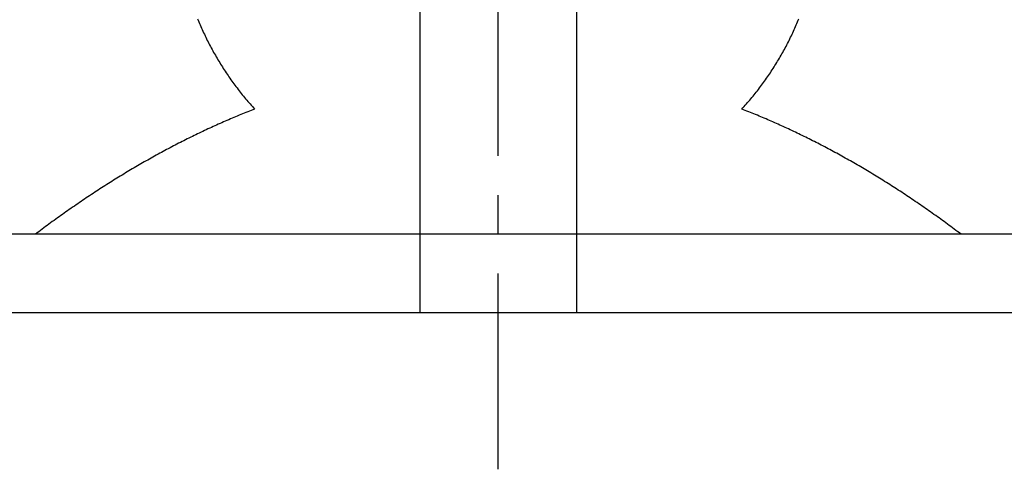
# Model space of a CAD drawing. Extents: x -148 to 326, y -148 to 326.
# Tile 4 of 10: x -31 to 32, y 207 to 236. Entities that reach past the tile are written whole.
import ezdxf

# ---------------------------------------------------------------- set-up
doc = ezdxf.new("R2010")
doc.units = 0
doc.header["$LTSCALE"] = 10
doc.linetypes.add('CENTER', pattern=[2, 1.25, -0.25, 0.25, -0.25])
doc.layers.get('0').update_dxf_attribs({"linetype": 'CONTINUOUS'})
doc.layers.add('CENTER', color=1, linetype='CENTER')

msp = doc.modelspace()

# ---------------------------------------------------------------- linework, layer by layer
for p, q in [((-5, 237.3), (-5, 217.3)), ((5, 237.3), (5, 217.3)), ((111, 222.3), (-111, 222.3)), ((-65, 217.3), (65, 217.3))]:
    msp.add_line(p, q)
for points in [[(-19.18, 236.049, 0), (-19.14, 235.949, 0), (-19.099, 235.85, 0), (-19.057, 235.75, 0), (-19.015, 235.651, 0), (-18.972, 235.552, 0), (-18.929, 235.453, 0), (-18.885, 235.354, 0), (-18.84, 235.256, 0), (-18.795, 235.158, 0), (-18.749, 235.06, 0), (-18.703, 234.962, 0), (-18.656, 234.865, 0), (-18.609, 234.768, 0), (-18.561, 234.671, 0), (-18.512, 234.574, 0), (-18.463, 234.478, 0), (-18.413, 234.381, 0), (-18.363, 234.286, 0), (-18.312, 234.19, 0), (-18.261, 234.095, 0), (-18.209, 233.999, 0), (-18.156, 233.905, 0), (-18.103, 233.81, 0), (-18.049, 233.716, 0), (-17.995, 233.622, 0), (-17.94, 233.528, 0), (-17.885, 233.435, 0), (-17.829, 233.342, 0), (-17.773, 233.249, 0), (-17.716, 233.156, 0), (-17.658, 233.064, 0), (-17.6, 232.972, 0), (-17.541, 232.88, 0), (-17.482, 232.789, 0), (-17.423, 232.698, 0), (-17.362, 232.607, 0), (-17.302, 232.517, 0), (-17.24, 232.427, 0), (-17.179, 232.337, 0), (-17.116, 232.248, 0), (-17.053, 232.158, 0), (-16.99, 232.07, 0), (-16.926, 231.981, 0), (-16.861, 231.893, 0), (-16.797, 231.805, 0), (-16.731, 231.718, 0), (-16.665, 231.631, 0), (-16.599, 231.544, 0), (-16.532, 231.458, 0), (-16.464, 231.372, 0), (-16.396, 231.286, 0), (-16.327, 231.201, 0), (-16.258, 231.116, 0), (-16.189, 231.031, 0), (-16.119, 230.947, 0), (-16.048, 230.863, 0), (-15.977, 230.779, 0), (-15.906, 230.696, 0), (-15.834, 230.613, 0), (-15.761, 230.531, 0), (-15.688, 230.449, 0), (-15.615, 230.367, 0), (-15.541, 230.286, 0)], [(15.541, 230.286, 0), (15.615, 230.367, 0), (15.688, 230.449, 0), (15.761, 230.531, 0), (15.834, 230.613, 0), (15.906, 230.696, 0), (15.977, 230.779, 0), (16.048, 230.863, 0), (16.119, 230.947, 0), (16.189, 231.031, 0), (16.258, 231.116, 0), (16.327, 231.201, 0), (16.396, 231.286, 0), (16.464, 231.372, 0), (16.532, 231.458, 0), (16.599, 231.544, 0), (16.665, 231.631, 0), (16.731, 231.718, 0), (16.797, 231.805, 0), (16.861, 231.893, 0), (16.926, 231.981, 0), (16.99, 232.07, 0), (17.053, 232.158, 0), (17.116, 232.248, 0), (17.179, 232.337, 0), (17.24, 232.427, 0), (17.302, 232.517, 0), (17.362, 232.607, 0), (17.423, 232.698, 0), (17.482, 232.789, 0), (17.541, 232.88, 0), (17.6, 232.972, 0), (17.658, 233.064, 0), (17.716, 233.156, 0), (17.773, 233.249, 0), (17.829, 233.342, 0), (17.885, 233.435, 0), (17.94, 233.528, 0), (17.995, 233.622, 0), (18.049, 233.716, 0), (18.103, 233.81, 0), (18.156, 233.905, 0), (18.209, 233.999, 0), (18.261, 234.095, 0), (18.312, 234.19, 0), (18.363, 234.286, 0), (18.413, 234.381, 0), (18.463, 234.478, 0), (18.512, 234.574, 0), (18.561, 234.671, 0), (18.609, 234.768, 0), (18.656, 234.865, 0), (18.703, 234.962, 0), (18.749, 235.06, 0), (18.795, 235.158, 0), (18.84, 235.256, 0), (18.885, 235.354, 0), (18.929, 235.453, 0), (18.972, 235.552, 0), (19.015, 235.651, 0), (19.057, 235.75, 0), (19.099, 235.85, 0), (19.14, 235.949, 0), (19.18, 236.049, 0)], [(-15.541, 230.286, 0), (-15.651, 230.243, 0), (-15.762, 230.2, 0), (-15.872, 230.156, 0), (-15.983, 230.112, 0), (-16.093, 230.068, 0), (-16.204, 230.023, 0), (-16.314, 229.978, 0), (-16.425, 229.933, 0), (-16.535, 229.887, 0), (-16.646, 229.841, 0), (-16.756, 229.795, 0), (-16.867, 229.749, 0), (-16.977, 229.702, 0), (-17.087, 229.655, 0), (-17.198, 229.607, 0), (-17.308, 229.56, 0), (-17.418, 229.512, 0), (-17.529, 229.463, 0), (-17.639, 229.415, 0), (-17.749, 229.366, 0), (-17.86, 229.317, 0), (-17.97, 229.267, 0), (-18.08, 229.217, 0), (-18.19, 229.167, 0), (-18.3, 229.117, 0), (-18.411, 229.066, 0), (-18.521, 229.015, 0), (-18.631, 228.963, 0), (-18.741, 228.912, 0), (-18.851, 228.86, 0), (-18.961, 228.807, 0), (-19.071, 228.755, 0), (-19.181, 228.702, 0), (-19.291, 228.649, 0), (-19.401, 228.595, 0), (-19.511, 228.542, 0), (-19.621, 228.487, 0), (-19.731, 228.433, 0), (-19.841, 228.378, 0), (-19.951, 228.323, 0), (-20.061, 228.268, 0), (-20.171, 228.212, 0), (-20.28, 228.157, 0), (-20.39, 228.1, 0), (-20.5, 228.044, 0), (-20.61, 227.987, 0), (-20.72, 227.93, 0), (-20.829, 227.872, 0), (-20.939, 227.815, 0), (-21.049, 227.757, 0), (-21.158, 227.698, 0), (-21.268, 227.64, 0), (-21.378, 227.581, 0), (-21.487, 227.521, 0), (-21.597, 227.462, 0), (-21.706, 227.402, 0), (-21.816, 227.342, 0), (-21.925, 227.281, 0), (-22.035, 227.221, 0), (-22.144, 227.159, 0), (-22.254, 227.098, 0), (-22.363, 227.036, 0), (-22.473, 226.974, 0), (-22.582, 226.912, 0), (-22.691, 226.85, 0), (-22.801, 226.787, 0), (-22.91, 226.723, 0), (-23.019, 226.66, 0), (-23.128, 226.596, 0), (-23.238, 226.532, 0), (-23.347, 226.468, 0), (-23.456, 226.403, 0), (-23.565, 226.338, 0), (-23.674, 226.273, 0), (-23.784, 226.207, 0), (-23.893, 226.141, 0), (-24.002, 226.075, 0), (-24.111, 226.008, 0), (-24.22, 225.942, 0), (-24.329, 225.875, 0), (-24.438, 225.807, 0), (-24.547, 225.739, 0), (-24.656, 225.671, 0), (-24.765, 225.603, 0), (-24.873, 225.534, 0), (-24.982, 225.466, 0), (-25.091, 225.396, 0), (-25.2, 225.327, 0), (-25.309, 225.257, 0), (-25.417, 225.187, 0), (-25.526, 225.116, 0), (-25.635, 225.046, 0), (-25.744, 224.975, 0), (-25.852, 224.903, 0), (-25.961, 224.832, 0), (-26.069, 224.76, 0), (-26.178, 224.688, 0), (-26.286, 224.615, 0), (-26.395, 224.542, 0), (-26.503, 224.469, 0), (-26.612, 224.396, 0), (-26.72, 224.322, 0), (-26.829, 224.248, 0), (-26.937, 224.174, 0), (-27.045, 224.099, 0), (-27.154, 224.024, 0), (-27.262, 223.949, 0), (-27.37, 223.873, 0), (-27.479, 223.797, 0), (-27.587, 223.721, 0), (-27.695, 223.645, 0), (-27.803, 223.568, 0), (-27.911, 223.491, 0), (-28.019, 223.414, 0), (-28.127, 223.336, 0), (-28.235, 223.258, 0), (-28.343, 223.18, 0), (-28.451, 223.102, 0), (-28.559, 223.023, 0), (-28.667, 222.944, 0), (-28.775, 222.864, 0), (-28.883, 222.785, 0), (-28.991, 222.704, 0), (-29.099, 222.624, 0), (-29.206, 222.544, 0), (-29.314, 222.463, 0), (-29.422, 222.381, 0), (-29.53, 222.3, 0)], [(29.53, 222.3, 0), (29.422, 222.381, 0), (29.314, 222.463, 0), (29.206, 222.544, 0), (29.099, 222.624, 0), (28.991, 222.704, 0), (28.883, 222.785, 0), (28.775, 222.864, 0), (28.667, 222.944, 0), (28.559, 223.023, 0), (28.451, 223.102, 0), (28.343, 223.18, 0), (28.235, 223.258, 0), (28.127, 223.336, 0), (28.019, 223.414, 0), (27.911, 223.491, 0), (27.803, 223.568, 0), (27.695, 223.645, 0), (27.587, 223.721, 0), (27.479, 223.797, 0), (27.37, 223.873, 0), (27.262, 223.949, 0), (27.154, 224.024, 0), (27.045, 224.099, 0), (26.937, 224.174, 0), (26.829, 224.248, 0), (26.72, 224.322, 0), (26.612, 224.396, 0), (26.503, 224.469, 0), (26.395, 224.542, 0), (26.286, 224.615, 0), (26.178, 224.688, 0), (26.069, 224.76, 0), (25.961, 224.832, 0), (25.852, 224.903, 0), (25.744, 224.975, 0), (25.635, 225.046, 0), (25.526, 225.116, 0), (25.417, 225.187, 0), (25.309, 225.257, 0), (25.2, 225.327, 0), (25.091, 225.396, 0), (24.982, 225.466, 0), (24.873, 225.534, 0), (24.765, 225.603, 0), (24.656, 225.671, 0), (24.547, 225.739, 0), (24.438, 225.807, 0), (24.329, 225.875, 0), (24.22, 225.942, 0), (24.111, 226.008, 0), (24.002, 226.075, 0), (23.893, 226.141, 0), (23.784, 226.207, 0), (23.674, 226.273, 0), (23.565, 226.338, 0), (23.456, 226.403, 0), (23.347, 226.468, 0), (23.238, 226.532, 0), (23.128, 226.596, 0), (23.019, 226.66, 0), (22.91, 226.723, 0), (22.801, 226.787, 0), (22.691, 226.85, 0), (22.582, 226.912, 0), (22.473, 226.974, 0), (22.363, 227.036, 0), (22.254, 227.098, 0), (22.144, 227.159, 0), (22.035, 227.221, 0), (21.925, 227.281, 0), (21.816, 227.342, 0), (21.706, 227.402, 0), (21.597, 227.462, 0), (21.487, 227.521, 0), (21.378, 227.581, 0), (21.268, 227.64, 0), (21.158, 227.698, 0), (21.049, 227.757, 0), (20.939, 227.815, 0), (20.829, 227.872, 0), (20.72, 227.93, 0), (20.61, 227.987, 0), (20.5, 228.044, 0), (20.39, 228.1, 0), (20.28, 228.157, 0), (20.171, 228.212, 0), (20.061, 228.268, 0), (19.951, 228.323, 0), (19.841, 228.378, 0), (19.731, 228.433, 0), (19.621, 228.487, 0), (19.511, 228.542, 0), (19.401, 228.595, 0), (19.291, 228.649, 0), (19.181, 228.702, 0), (19.071, 228.755, 0), (18.961, 228.807, 0), (18.851, 228.86, 0), (18.741, 228.912, 0), (18.631, 228.963, 0), (18.521, 229.015, 0), (18.411, 229.066, 0), (18.3, 229.117, 0), (18.19, 229.167, 0), (18.08, 229.217, 0), (17.97, 229.267, 0), (17.86, 229.317, 0), (17.749, 229.366, 0), (17.639, 229.415, 0), (17.529, 229.463, 0), (17.418, 229.512, 0), (17.308, 229.56, 0), (17.198, 229.607, 0), (17.087, 229.655, 0), (16.977, 229.702, 0), (16.867, 229.749, 0), (16.756, 229.795, 0), (16.646, 229.841, 0), (16.535, 229.887, 0), (16.425, 229.933, 0), (16.314, 229.978, 0), (16.204, 230.023, 0), (16.093, 230.068, 0), (15.983, 230.112, 0), (15.872, 230.156, 0), (15.762, 230.2, 0), (15.651, 230.243, 0), (15.541, 230.286, 0)]]:
    msp.add_polyline3d(points)
at = {"layer": 'CENTER'}
msp.add_line((0, 207.3), (0, 326.3), dxfattribs=at)

doc.saveas('drawing.dxf')
